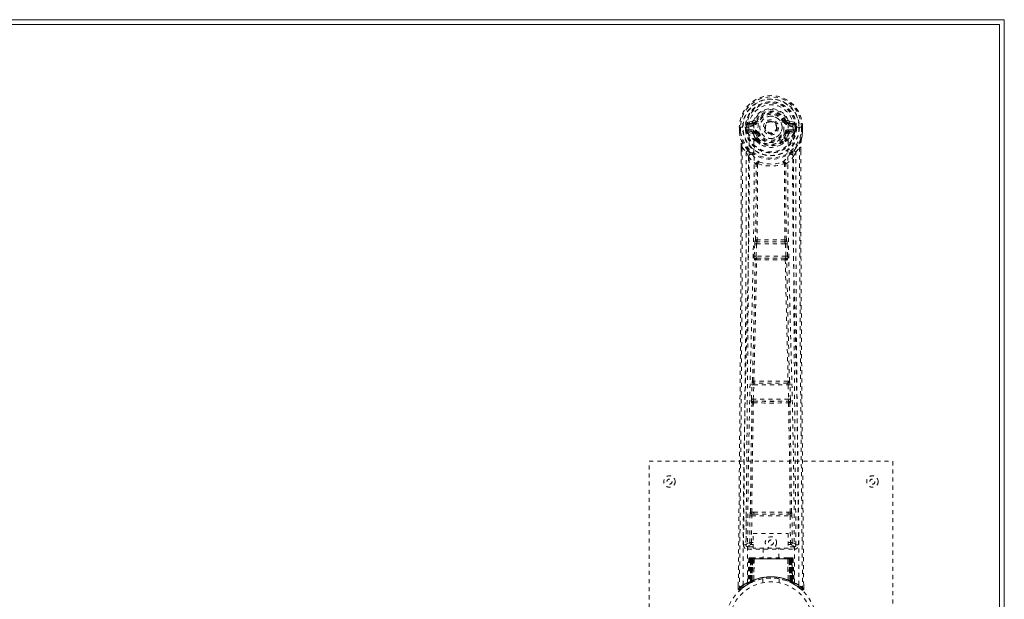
# Model space of a CAD drawing. Header units: inches. Extents: x 23.7 to 107.2, y 42 to 71.8.
# Tile 6 of 6: x 82.9 to 107.2, y 57.5 to 71.8. Entities that reach past the tile are written whole.
import ezdxf

# ---------------------------------------------------------------- set-up
doc = ezdxf.new("R2010")
doc.units = ezdxf.units.IN
doc.header["$MEASUREMENT"] = 0
doc.linetypes.add('SLD-Dashed', pattern=[0.075, 0.05, -0.025])
doc.linetypes.add('SLD-Solid', pattern=[0])

msp = doc.modelspace()

# ---------------------------------------------------------------- linework, layer by layer
at = {"color": 7, "linetype": 'SLD-Solid', "lineweight": 15}
for p, q in [((23.674, 71.772), (107.174, 71.772)), ((107.056, 71.653), (23.793, 71.653)), ((23.793, 71.653), (107.056, 71.653)), ((107.056, 42.14), (107.056, 71.653)), ((107.056, 71.653), (107.056, 42.14)), ((107.174, 71.772), (107.174, 42.022))]:
    msp.add_line(p, q, dxfattribs=at)
at = {"color": 7, "linetype": 'SLD-Dashed', "lineweight": 0}
for p, q in [((100.968, 69.271), (100.849, 69.248)), ((100.879, 69.212), (100.996, 69.232)), ((100.879, 69.212), (100.879, 69.182)), ((100.996, 69.212), (100.879, 69.212)), ((100.996, 69.182), (100.879, 69.182)), ((100.996, 69.232), (100.996, 69.212)), ((100.996, 69.182), (100.996, 69.212)), ((101.001, 69.298), (101.056, 69.275)), ((101.051, 69.267), (101.056, 69.275)), ((101.056, 69.275), (101.078, 69.266)), ((101.771, 69.266), (101.793, 69.275)), ((101.793, 69.275), (101.797, 69.267)), ((101.853, 69.232), (101.97, 69.212)), ((101.853, 69.232), (101.853, 69.212)), ((101.97, 69.212), (101.853, 69.212)), ((101.853, 69.182), (101.853, 69.212)), ((101.97, 69.182), (101.853, 69.182)), ((102, 69.248), (101.881, 69.271)), ((101.97, 69.182), (101.97, 69.212)), ((100.645, 69.128), (100.645, 69.011)), ((100.649, 69.128), (100.645, 69.128)), ((100.645, 69.011), (100.645, 69.007)), ((100.646, 69.128), (100.646, 69.011)), ((100.702, 69.127), (100.649, 69.128)), ((100.674, 69.127), (100.675, 69.011)), ((100.725, 69.127), (100.702, 69.127)), ((100.731, 69.127), (100.725, 69.127)), ((100.881, 69.127), (100.731, 69.127)), ((100.796, 69.054), (100.796, 69.126)), ((100.796, 69.054), (100.826, 69.055)), ((100.796, 69.054), (100.796, 69.054)), ((100.831, 69.126), (100.826, 69.126)), ((100.826, 69.126), (100.826, 69.055)), ((100.826, 69.055), (100.832, 69.036)), ((100.831, 69.049), (100.831, 69.126)), ((100.832, 69.036), (100.831, 69.049)), ((100.838, 69.011), (100.841, 69.007)), ((100.851, 68.996), (100.841, 69.007)), ((100.851, 68.996), (100.966, 68.975)), ((100.866, 69.06), (100.866, 69.03)), ((100.866, 69.06), (100.996, 69.06)), ((100.996, 69.005), (100.866, 69.03)), ((100.866, 69.03), (100.996, 69.03)), ((100.996, 69.06), (100.996, 69.03)), ((100.996, 69.005), (100.996, 69.03)), ((101.051, 68.964), (101.044, 68.975)), ((101.078, 68.975), (101.051, 68.964)), ((101.581, 69.121), (101.58, 69.105)), ((101.581, 69.129), (101.581, 69.121)), ((101.798, 68.964), (101.771, 68.975)), ((101.805, 68.975), (101.798, 68.964)), ((101.853, 69.06), (101.853, 69.03)), ((101.853, 69.06), (101.983, 69.06)), ((101.983, 69.03), (101.853, 69.005)), ((101.853, 69.005), (101.853, 69.03)), ((101.853, 69.03), (101.983, 69.03)), ((101.883, 68.975), (101.998, 68.996)), ((101.968, 69.127), (101.968, 69.127)), ((102.118, 69.127), (101.968, 69.127)), ((101.983, 69.03), (101.983, 69.06)), ((102.008, 69.007), (101.998, 68.996)), ((101.998, 68.996), (101.998, 68.996)), ((101.998, 68.996), (101.998, 68.996)), ((102.008, 69.007), (102.011, 69.011)), ((102.023, 69.055), (102.017, 69.036)), ((102.017, 69.036), (102.018, 69.049)), ((102.018, 69.126), (102.023, 69.126)), ((102.018, 69.049), (102.018, 69.126)), ((102.023, 69.055), (102.023, 69.126)), ((102.053, 69.127), (102.053, 69.054)), ((102.053, 69.127), (102.053, 69.127)), ((102.053, 69.054), (102.053, 69.054)), ((102.124, 69.127), (102.118, 69.127)), ((102.147, 69.127), (102.124, 69.127)), ((102.2, 69.128), (102.147, 69.127)), ((102.174, 69.011), (102.174, 69.127)), ((102.204, 69.128), (102.2, 69.128)), ((102.202, 69.011), (102.203, 69.128)), ((102.204, 69.128), (102.204, 69.011)), ((102.204, 69.007), (102.204, 69.011)), ((101.053, 68.815), (101.053, 68.837)), ((101.072, 68.77), (101.06, 68.787)), ((101.076, 68.842), (101.077, 68.82)), ((101.772, 68.82), (101.773, 68.842)), ((101.789, 68.787), (101.777, 68.77)), ((101.796, 68.815), (101.796, 68.837)), ((100.688, 68.628), (100.688, 68.527)), ((100.689, 68.628), (100.689, 68.526)), ((100.717, 68.627), (100.814, 68.512)), ((100.873, 68.399), (100.814, 68.512)), ((102.035, 68.512), (101.976, 68.399)), ((102.035, 68.512), (102.131, 68.627)), ((102.16, 68.539), (102.16, 68.628)), ((102.161, 68.628), (102.161, 68.539)), ((101.014, 65.947), (101.026, 66.256)), ((101.026, 66.256), (101.028, 66.289)), ((101.045, 66.346), (101.044, 66.346)), ((101.058, 65.945), (101.07, 66.254)), ((101.07, 66.254), (101.779, 66.254)), ((101.089, 66.299), (101.09, 66.299)), ((101.76, 66.299), (101.089, 66.299)), ((101.759, 66.299), (101.76, 66.299)), ((101.779, 66.254), (101.791, 65.945)), ((101.804, 66.346), (101.804, 66.346)), ((101.823, 66.256), (101.82, 66.289)), ((101.835, 65.947), (101.823, 66.256)), ((101.037, 65.853), (101.024, 65.857)), ((101.791, 65.945), (101.058, 65.945)), ((101.081, 65.896), (101.068, 65.9)), ((101.068, 65.9), (101.78, 65.9)), ((101.78, 65.9), (101.768, 65.896)), ((101.812, 65.853), (101.825, 65.857)), ((100.969, 62.867), (100.969, 62.867)), ((101.88, 62.867), (101.88, 62.867)), ((100.944, 62.425), (100.955, 62.777)), ((100.989, 62.423), (101, 62.776)), ((101, 62.776), (101.849, 62.776)), ((101.013, 62.821), (101.014, 62.821)), ((101.836, 62.821), (101.013, 62.821)), ((101.835, 62.821), (101.836, 62.821)), ((101.849, 62.776), (101.86, 62.423)), ((101.904, 62.425), (101.894, 62.777)), ((101.86, 62.423), (100.989, 62.423)), ((101.002, 62.376), (100.996, 62.378)), ((100.996, 62.378), (101.852, 62.378)), ((101.852, 62.378), (101.847, 62.376)), ((100.952, 62.335), (100.958, 62.332)), ((101.891, 62.332), (101.897, 62.335)), ((98.424, 52.897), (98.424, 60.897)), ((98.424, 60.897), (104.424, 60.897)), ((104.424, 60.897), (104.424, 52.897)), ((100.816, 59.654), (100.808, 58.84)), ((100.9, 58.893), (100.907, 59.554)), ((100.945, 58.893), (100.952, 59.553)), ((100.999, 59.644), (100.95, 59.643)), ((100.952, 59.553), (101.897, 59.553)), ((100.961, 59.597), (101.008, 59.597)), ((101.008, 59.597), (101.84, 59.597)), ((101.84, 59.597), (101.888, 59.597)), ((101.899, 59.643), (101.85, 59.644)), ((101.897, 59.553), (101.904, 58.893)), ((101.949, 58.893), (101.942, 59.554)), ((102.041, 58.84), (102.033, 59.654)), ((100.987, 59.12), (101.848, 59.12)), ((100.987, 58.754), (100.987, 59.12)), ((101.848, 59.12), (101.848, 58.754)), ((100.808, 58.84), (100.808, 58.838)), ((100.808, 58.838), (100.808, 58.829)), ((100.808, 58.836), (100.811, 58.819)), ((100.853, 58.791), (100.853, 58.731)), ((100.987, 58.791), (100.853, 58.791)), ((100.853, 58.731), (101.996, 58.731)), ((100.945, 58.848), (100.945, 58.893)), ((100.987, 58.893), (100.945, 58.893)), ((100.987, 58.848), (100.945, 58.848)), ((101.848, 58.754), (100.987, 58.754)), ((101.229, 58.754), (101.229, 58.522)), ((101.619, 58.522), (101.619, 58.754)), ((101.848, 58.893), (101.904, 58.893)), ((101.848, 58.848), (101.904, 58.848)), ((101.996, 58.791), (101.848, 58.791)), ((101.949, 58.893), (101.904, 58.893)), ((101.904, 58.848), (101.904, 58.893)), ((101.996, 58.731), (101.996, 58.791)), ((102.038, 58.819), (102.041, 58.836)), ((102.04, 58.829), (102.041, 58.838)), ((102.041, 58.838), (102.041, 58.84)), ((100.878, 58.493), (100.857, 57.887)), ((100.891, 58.493), (100.871, 57.895)), ((100.891, 58.493), (100.878, 58.493)), ((100.91, 58.493), (100.889, 57.906)), ((100.912, 58.496), (100.89, 57.902)), ((100.909, 58.522), (100.905, 58.521)), ((100.91, 58.522), (100.91, 58.522)), ((100.976, 58.493), (100.91, 58.493)), ((100.918, 58.522), (100.917, 58.519)), ((100.917, 58.493), (100.917, 57.935)), ((100.922, 58.522), (100.918, 58.522)), ((100.931, 58.522), (100.921, 58.522)), ((100.922, 58.493), (101.927, 58.493)), ((100.922, 57.938), (100.922, 58.493)), ((100.93, 57.942), (100.931, 58.493)), ((100.935, 58.522), (100.931, 58.522)), ((100.935, 58.493), (100.935, 57.944)), ((101.914, 58.493), (100.935, 58.493)), ((101.006, 58.522), (100.94, 58.522)), ((100.949, 58.493), (100.949, 57.951)), ((100.952, 58.493), (100.949, 58.493)), ((100.952, 58.493), (101.896, 58.493)), ((100.952, 57.952), (100.952, 58.493)), ((100.957, 57.941), (100.976, 58.493)), ((100.978, 58.493), (100.959, 57.942)), ((100.976, 58.493), (100.978, 58.493)), ((101.002, 57.97), (101.006, 58.494)), ((101.008, 58.493), (101.004, 57.971)), ((101.008, 58.493), (101.006, 58.494)), ((101.84, 58.522), (101.008, 58.522)), ((101.841, 58.493), (101.008, 58.493)), ((101.842, 58.494), (101.841, 58.493)), ((101.845, 57.971), (101.841, 58.493)), ((101.842, 58.494), (101.847, 57.97)), ((101.909, 58.522), (101.843, 58.522)), ((101.871, 58.493), (101.872, 58.493)), ((101.89, 57.942), (101.871, 58.493)), ((101.939, 58.493), (101.872, 58.493)), ((101.872, 58.493), (101.892, 57.941)), ((101.9, 58.493), (101.896, 58.493)), ((101.896, 58.493), (101.896, 57.952)), ((101.9, 57.951), (101.9, 58.493)), ((101.918, 58.522), (101.914, 58.522)), ((101.914, 57.944), (101.914, 58.493)), ((101.927, 58.522), (101.918, 58.522)), ((101.918, 58.493), (101.919, 57.942)), ((101.931, 58.522), (101.926, 58.522)), ((101.927, 58.493), (101.927, 57.938)), ((101.932, 57.935), (101.932, 58.493)), ((101.959, 57.902), (101.937, 58.496)), ((101.939, 58.522), (101.939, 58.522)), ((101.939, 58.493), (101.96, 57.906)), ((101.944, 58.521), (101.94, 58.522)), ((101.957, 58.493), (101.978, 57.895)), ((101.971, 58.493), (101.957, 58.493)), ((101.971, 58.493), (101.992, 57.887)), ((101.224, 58.004), (101.224, 57.907)), ((101.624, 57.907), (101.624, 58.004)), ((100.618, 57.84), (100.618, 57.755)), ((100.618, 57.755), (100.648, 57.755)), ((100.668, 57.732), (100.769, 57.813)), ((100.778, 57.82), (100.839, 57.858)), ((100.842, 57.862), (100.856, 57.87)), ((100.857, 57.887), (100.871, 57.895)), ((100.874, 57.881), (100.94, 57.915)), ((100.889, 57.906), (100.957, 57.941)), ((100.897, 57.912), (100.902, 57.911)), ((100.917, 57.935), (100.922, 57.938)), ((100.929, 57.91), (100.917, 57.935)), ((100.929, 57.91), (100.921, 57.905)), ((100.934, 57.912), (100.922, 57.938)), ((100.934, 57.912), (100.929, 57.91)), ((100.942, 57.916), (100.93, 57.942)), ((100.961, 57.924), (100.934, 57.912)), ((100.947, 57.918), (100.935, 57.944)), ((100.94, 57.915), (100.942, 57.916)), ((100.942, 57.916), (100.947, 57.918)), ((100.961, 57.924), (100.949, 57.951)), ((100.964, 57.926), (100.952, 57.952)), ((100.959, 57.942), (100.957, 57.941)), ((101.002, 57.97), (101.004, 57.971)), ((101.004, 57.943), (101.007, 57.944)), ((101.841, 57.944), (101.844, 57.943)), ((101.845, 57.971), (101.847, 57.97)), ((101.896, 57.952), (101.885, 57.926)), ((101.888, 57.924), (101.885, 57.926)), ((101.9, 57.951), (101.888, 57.924)), ((101.892, 57.941), (101.89, 57.942)), ((101.892, 57.941), (101.96, 57.906)), ((101.914, 57.944), (101.902, 57.918)), ((101.902, 57.918), (101.906, 57.916)), ((101.919, 57.942), (101.906, 57.916)), ((101.907, 57.916), (101.908, 57.915)), ((101.908, 57.915), (101.975, 57.881)), ((101.927, 57.938), (101.914, 57.912)), ((101.92, 57.91), (101.914, 57.912)), ((101.932, 57.935), (101.92, 57.91)), ((101.927, 57.938), (101.932, 57.935)), ((101.978, 57.895), (101.992, 57.887)), ((101.993, 57.87), (102.006, 57.862)), ((102.201, 57.755), (102.181, 57.732)), ((102.231, 57.755), (102.23, 57.839))]:
    msp.add_line(p, q, dxfattribs=at)
at = {"color": 7, "linetype": 'SLD-Dashed', "lineweight": 0, "flags": 128}
for points in [[(100.999, 69.157), (101.004, 69.235), (101.027, 69.311), (101.066, 69.38), (101.12, 69.441), (101.186, 69.491), (101.26, 69.527), (101.341, 69.55), (101.424, 69.557), (101.508, 69.55), (101.589, 69.527), (101.663, 69.491), (101.729, 69.441), (101.783, 69.38), (101.822, 69.311), (101.845, 69.235), (101.85, 69.157)], [(100.879, 69.182), (100.856, 69.186), (100.836, 69.199)], [(100.845, 57.904), (100.852, 59.49), (100.872, 61.075), (100.905, 62.658), (100.946, 64.237), (100.977, 65.474), (101.001, 66.707), (101.011, 67.935), (100.999, 69.157)], [(101.105, 69.255), (101.1, 69.257), (101.095, 69.259), (101.09, 69.261), (101.086, 69.263), (101.083, 69.264), (101.08, 69.265), (101.078, 69.266), (101.078, 69.266)], [(101.743, 69.255), (101.749, 69.257), (101.754, 69.259), (101.759, 69.261), (101.763, 69.263), (101.766, 69.264), (101.769, 69.265), (101.77, 69.266), (101.771, 69.266)], [(102.004, 57.904), (101.997, 59.49), (101.977, 61.075), (101.944, 62.658), (101.903, 64.237), (101.872, 65.474), (101.847, 66.707), (101.838, 67.935), (101.85, 69.157)], [(102.013, 69.199), (101.993, 69.186), (101.97, 69.182)], [(100.645, 69.128), (100.645, 69.128), (100.646, 69.128), (100.648, 69.127), (100.652, 69.127), (100.656, 69.127), (100.662, 69.127), (100.668, 69.127), (100.674, 69.127)], [(100.645, 69.011), (100.658, 68.916), (100.674, 68.841)], [(100.645, 69.007), (100.646, 69.007), (100.648, 69.007), (100.651, 69.007), (100.655, 69.008), (100.659, 69.009), (100.664, 69.009), (100.669, 69.01), (100.675, 69.011)], [(100.675, 69.011), (100.668, 69.011), (100.662, 69.011), (100.657, 69.011), (100.652, 69.011), (100.648, 69.011), (100.646, 69.011), (100.645, 69.011), (100.645, 69.011)], [(100.645, 69.007), (100.657, 68.918), (100.676, 68.83)], [(100.736, 57.849), (100.742, 59.439), (100.76, 61.028), (100.791, 62.615), (100.829, 64.198), (100.858, 65.438), (100.882, 66.673), (100.892, 67.904), (100.881, 69.127)], [(100.826, 69.055), (100.826, 69.055), (100.826, 69.055)], [(100.831, 69.049), (100.848, 69.057), (100.866, 69.06)], [(100.994, 68.953), (100.98, 68.97), (100.966, 68.975)], [(101.053, 68.837), (101.022, 68.888), (100.994, 68.953)], [(101.051, 68.964), (101.077, 68.903), (101.105, 68.856)], [(101.105, 68.987), (101.1, 68.984), (101.095, 68.982), (101.09, 68.98), (101.086, 68.979), (101.083, 68.977), (101.08, 68.976), (101.078, 68.975), (101.078, 68.975)], [(101.743, 68.987), (101.749, 68.984), (101.754, 68.982), (101.759, 68.98), (101.763, 68.979), (101.766, 68.977), (101.769, 68.976), (101.77, 68.975), (101.771, 68.975)], [(101.796, 68.837), (101.827, 68.888), (101.855, 68.953)], [(101.855, 68.953), (101.869, 68.97), (101.883, 68.975)], [(102.112, 57.849), (102.107, 59.439), (102.088, 61.028), (102.058, 62.615), (102.02, 64.198), (101.99, 65.438), (101.967, 66.673), (101.957, 67.904), (101.968, 69.127)], [(101.983, 69.06), (102.001, 69.057), (102.018, 69.049)], [(102.023, 69.126), (102.027, 69.126), (102.033, 69.126), (102.043, 69.126), (102.053, 69.127)], [(102.053, 69.054), (102.042, 69.054), (102.033, 69.055), (102.026, 69.055), (102.023, 69.055)], [(102.023, 69.055), (102.023, 69.055), (102.023, 69.055)], [(102.173, 68.83), (102.19, 68.908), (102.204, 69.007)], [(102.174, 69.127), (102.181, 69.127), (102.187, 69.127), (102.192, 69.127), (102.197, 69.127), (102.201, 69.127), (102.203, 69.127), (102.204, 69.128), (102.204, 69.128)], [(102.204, 69.011), (102.204, 69.011), (102.203, 69.011), (102.2, 69.011), (102.197, 69.011), (102.192, 69.011), (102.186, 69.011), (102.18, 69.011), (102.174, 69.011)], [(102.204, 69.007), (102.203, 69.007), (102.201, 69.007), (102.198, 69.007), (102.194, 69.008), (102.19, 69.009), (102.185, 69.009), (102.179, 69.01), (102.174, 69.011)], [(102.204, 69.011), (102.191, 68.916), (102.175, 68.841)], [(100.674, 68.841), (100.674, 68.835), (100.676, 68.83)], [(100.856, 68.552), (100.755, 68.675), (100.676, 68.83)], [(101.072, 68.77), (101.147, 68.71), (101.197, 68.684)], [(101.652, 68.684), (101.702, 68.71), (101.777, 68.77)], [(101.993, 68.552), (102.094, 68.675), (102.173, 68.83)], [(102.173, 68.83), (102.175, 68.835), (102.175, 68.841)], [(100.688, 68.527), (100.685, 65.91), (100.668, 63.194), (100.643, 60.472), (100.618, 57.755)], [(100.717, 68.627), (100.719, 67.813), (100.718, 66.964), (100.716, 66.081), (100.712, 65.278), (100.709, 64.761), (100.706, 64.219), (100.701, 63.652), (100.697, 63.089), (100.693, 62.601), (100.687, 61.954), (100.681, 61.266), (100.674, 60.537), (100.667, 59.86), (100.648, 57.755)], [(100.688, 68.628), (100.687, 68.628), (100.688, 68.628), (100.691, 68.628), (100.695, 68.627), (100.7, 68.627), (100.705, 68.627), (100.711, 68.627), (100.717, 68.627)], [(100.814, 68.512), (100.814, 67.771), (100.812, 66.999), (100.81, 66.196), (100.806, 65.43), (100.801, 64.655), (100.795, 63.879), (100.788, 63.123), (100.782, 62.398), (100.776, 61.722), (100.768, 60.966), (100.761, 60.256), (100.755, 59.559), (100.748, 58.837)], [(100.951, 68.464), (100.96, 68.455), (100.966, 68.449)], [(101.883, 68.449), (101.888, 68.455), (101.898, 68.464)], [(102.101, 58.837), (102.098, 59.213), (102.093, 59.642), (102.089, 60.111), (102.085, 60.536), (102.083, 60.759), (102.08, 60.981), (102.078, 61.204), (102.076, 61.456), (102.073, 61.711), (102.071, 61.959), (102.066, 62.462), (102.062, 62.93), (102.058, 63.362), (102.055, 63.785), (102.051, 64.275), (102.045, 65.115), (102.04, 65.964), (102.037, 66.841), (102.035, 67.695), (102.035, 68.512)], [(102.131, 68.627), (102.13, 67.889), (102.131, 67.108), (102.133, 66.285), (102.136, 65.42), (102.141, 64.623), (102.146, 63.794), (102.148, 63.603), (102.149, 63.411), (102.151, 63.217), (102.152, 63.083), (102.153, 62.954), (102.154, 62.818), (102.155, 62.677), (102.159, 62.223), (102.164, 61.719), (102.169, 61.163), (102.172, 60.812), (102.176, 60.44), (102.18, 60.037), (102.184, 59.661), (102.188, 59.171), (102.192, 58.735), (102.196, 58.354), (102.199, 58.027), (102.201, 57.755)], [(102.131, 68.627), (102.137, 68.627), (102.143, 68.627), (102.149, 68.627), (102.154, 68.627), (102.158, 68.628), (102.161, 68.628), (102.161, 68.628), (102.161, 68.628)], [(102.161, 68.539), (102.164, 65.911), (102.181, 63.193), (102.206, 60.474), (102.231, 57.755)], [(100.873, 68.399), (100.864, 65.213), (100.838, 62.025), (100.808, 58.836)], [(100.873, 68.399), (100.957, 68.301), (101.055, 68.215)], [(101.045, 66.346), (101.056, 67.278), (101.057, 68.207)], [(101.103, 68.224), (101.098, 68.233), (101.091, 68.24), (101.083, 68.244), (101.075, 68.244), (101.067, 68.241), (101.061, 68.234), (101.057, 68.226), (101.055, 68.215)], [(101.093, 68.213), (101.092, 67.284), (101.081, 66.351)], [(101.103, 68.224), (101.096, 68.22), (101.093, 68.217), (101.093, 68.215), (101.093, 68.213)], [(101.794, 68.215), (101.792, 68.226), (101.788, 68.234), (101.782, 68.241), (101.774, 68.244), (101.766, 68.244), (101.758, 68.24), (101.751, 68.233), (101.746, 68.224)], [(101.756, 68.213), (101.756, 68.215), (101.755, 68.217), (101.753, 68.22), (101.746, 68.224)], [(101.768, 66.351), (101.757, 67.284), (101.756, 68.213)], [(101.804, 66.346), (101.793, 67.278), (101.792, 68.207)], [(101.794, 68.215), (101.892, 68.301), (101.976, 68.399)], [(102.041, 58.836), (102.01, 62.025), (101.985, 65.213), (101.976, 68.399)], [(101.026, 66.256), (101.031, 66.256), (101.041, 66.255), (101.055, 66.255), (101.07, 66.254)], [(101.07, 66.254), (101.071, 66.263), (101.073, 66.271), (101.077, 66.285), (101.083, 66.295), (101.086, 66.298), (101.088, 66.299), (101.089, 66.299)], [(101.779, 66.254), (101.786, 66.254), (101.794, 66.255), (101.801, 66.255), (101.808, 66.255), (101.813, 66.255), (101.818, 66.256), (101.821, 66.256), (101.823, 66.256)], [(100.969, 62.867), (101.004, 64.363), (101.037, 65.853)], [(101.003, 62.87), (101.039, 64.366), (101.072, 65.858)], [(101.014, 65.947), (101.016, 65.947), (101.019, 65.947), (101.024, 65.947), (101.029, 65.946), (101.036, 65.946), (101.043, 65.946), (101.05, 65.946), (101.058, 65.945)], [(101.068, 65.9), (101.063, 65.904), (101.06, 65.914), (101.058, 65.928), (101.058, 65.937), (101.058, 65.945)], [(101.776, 65.858), (101.81, 64.366), (101.846, 62.87)], [(101.791, 65.945), (101.791, 65.937), (101.791, 65.928), (101.789, 65.914), (101.785, 65.904), (101.78, 65.9)], [(101.791, 65.945), (101.798, 65.946), (101.806, 65.946), (101.813, 65.946), (101.82, 65.946), (101.825, 65.947), (101.83, 65.947), (101.833, 65.947), (101.835, 65.947)], [(101.88, 62.867), (101.845, 64.363), (101.812, 65.853)], [(100.974, 62.848), (100.972, 62.85), (100.969, 62.867)], [(100.955, 62.777), (100.957, 62.811), (100.957, 62.813)], [(100.955, 62.777), (100.957, 62.777), (100.96, 62.777), (100.964, 62.777), (100.97, 62.777), (100.977, 62.777), (100.984, 62.776), (100.992, 62.776), (101, 62.776)], [(101.849, 62.776), (101.857, 62.776), (101.865, 62.776), (101.872, 62.777), (101.879, 62.777), (101.884, 62.777), (101.889, 62.777), (101.892, 62.777), (101.894, 62.777)], [(101.894, 62.777), (101.892, 62.811), (101.892, 62.813)], [(100.944, 62.425), (100.946, 62.425), (100.949, 62.424), (100.954, 62.424), (100.959, 62.424), (100.966, 62.424), (100.973, 62.424), (100.981, 62.424), (100.989, 62.423)], [(101.86, 62.423), (101.868, 62.424), (101.876, 62.424), (101.883, 62.424), (101.89, 62.424), (101.895, 62.424), (101.9, 62.424), (101.903, 62.425), (101.904, 62.425)], [(100.917, 59.642), (100.933, 60.988), (100.958, 62.332)], [(100.95, 59.643), (100.966, 60.99), (100.991, 62.335)], [(101.857, 62.335), (101.882, 60.99), (101.899, 59.643)], [(101.932, 59.642), (101.916, 60.988), (101.891, 62.332)], [(100.907, 59.554), (100.912, 59.554), (100.922, 59.553), (100.936, 59.553), (100.952, 59.553)], [(100.961, 59.597), (100.944, 59.601), (100.933, 59.608)], [(100.999, 59.644), (101.21, 59.644), (101.424, 59.644), (101.639, 59.644), (101.85, 59.644)], [(101.008, 59.597), (101.213, 59.597), (101.419, 59.597), (101.63, 59.597), (101.84, 59.597)], [(101.897, 59.553), (101.912, 59.553), (101.927, 59.553), (101.937, 59.554), (101.942, 59.554)], [(100.9, 58.893), (100.831, 58.865), (100.81, 58.839)], [(100.853, 58.791), (100.876, 58.819), (100.945, 58.848)], [(100.9, 58.893), (100.905, 58.893), (100.915, 58.893), (100.929, 58.893), (100.945, 58.893)], [(101.904, 58.848), (101.973, 58.819), (101.996, 58.791)], [(102.041, 58.836), (102.018, 58.865), (101.949, 58.893)], [(100.878, 58.493), (100.881, 58.493), (100.889, 58.493), (100.902, 58.493), (100.917, 58.493)], [(100.931, 58.493), (100.916, 58.493), (100.903, 58.493), (100.895, 58.493), (100.891, 58.493)], [(100.91, 58.493), (100.91, 58.493), (100.912, 58.493), (100.915, 58.493), (100.92, 58.493), (100.926, 58.493), (100.933, 58.493), (100.941, 58.493), (100.949, 58.493)], [(100.931, 58.52), (100.927, 58.521), (100.925, 58.521), (100.923, 58.522), (100.923, 58.522)], [(100.988, 58.512), (100.981, 58.502), (100.978, 58.493)], [(101.006, 58.494), (100.992, 58.508), (100.988, 58.512)], [(101.842, 58.494), (101.857, 58.508), (101.861, 58.512)], [(101.871, 58.493), (101.868, 58.502), (101.861, 58.512)], [(101.9, 58.493), (101.908, 58.493), (101.916, 58.493), (101.923, 58.493), (101.929, 58.493), (101.933, 58.493), (101.937, 58.493), (101.939, 58.493), (101.939, 58.493)], [(101.91, 58.521), (101.909, 58.522), (101.908, 58.522)], [(101.925, 58.522), (101.925, 58.522), (101.924, 58.521), (101.922, 58.521), (101.918, 58.52)], [(101.957, 58.493), (101.954, 58.493), (101.945, 58.493), (101.933, 58.493), (101.918, 58.493)], [(101.932, 58.493), (101.947, 58.493), (101.96, 58.493), (101.968, 58.493), (101.971, 58.493)], [(101.939, 58.492), (101.938, 58.499), (101.937, 58.501)], [(100.621, 57.755), (100.622, 57.747), (100.626, 57.74), (100.631, 57.733), (100.637, 57.728), (100.645, 57.726), (100.652, 57.725), (100.659, 57.727), (100.666, 57.731)], [(101.958, 57.89), (101.952, 57.893), (101.92, 57.91)], [(101.961, 57.898), (101.96, 57.904), (101.96, 57.906)], [(101.998, 57.87), (101.992, 57.881), (101.987, 57.894)], [(101.992, 57.881), (101.991, 57.887), (101.991, 57.888)], [(102.183, 57.735), (102.19, 57.731), (102.198, 57.729), (102.206, 57.728), (102.214, 57.73), (102.221, 57.733), (102.226, 57.738), (102.23, 57.745), (102.231, 57.753)], [(102.231, 57.755), (102.231, 57.755), (102.229, 57.755), (102.222, 57.755), (102.213, 57.755), (102.207, 57.755), (102.201, 57.755)]]:
    msp.add_lwpolyline(points, dxfattribs=at)
at = {"color": 7, "linetype": 'SLD-Dashed', "lineweight": 0}
for centre, radius in [((101.424, 69.121), 0.7), ((101.424, 69.121), 0.69), ((101.424, 69.121), 0.623), ((101.424, 69.121), 0.32), ((101.424, 69.121), 0.275), ((101.424, 69.121), 0.188), ((101.424, 69.121), 0.157), ((101.424, 69.121), 0.142), ((101.424, 69.121), 0.139), ((101.424, 69.121), 0.138), ((98.924, 60.397), 0.141), ((98.924, 60.397), 0.0625), ((103.924, 60.397), 0.141), ((103.924, 60.397), 0.0625), ((101.424, 58.897), 0.14), ((101.424, 58.897), 0.0625), ((101.424, 56.897), 1.125), ((101.424, 56.897), 1.03)]:
    msp.add_circle(centre, radius, dxfattribs=at)
for centre, radius, start, end in [((101.424, 69.121), 0.78, 0, 179.4852), ((101.424, 69.121), 0.78, 0.5288, 179.4712), ((101.424, 69.121), 0.75, 0.4563, 179.5437), ((101.424, 69.121), 0.629, 0.5445, 179.4555), ((101.424, 69.121), 0.599, 0.5443, 179.4557), ((101.424, 69.133), 0.543, 359.3662, 180.6338), ((101.424, 69.121), 0.459, 22.774, 157.226), ((101.424, 69.121), 0.4, 22.774, 157.226), ((101.424, 69.121), 0.376, 22.774, 157.226), ((101.424, 69.121), 0.346, 22.7739, 157.2261), ((101.424, 69.121), 0.275, 89.9999, 270.0001), ((101.424, 69.121), 0.275, 269.9999, 90.0001), ((101.424, 69.121), 0.593, 172.3909, 179.4476), ((101.04, 69.172), 0.206, 158.3438, 172.3405), ((100.878, 69.241), 0.0299, 167.8899, 271.9542), ((100.998, 68.916), 0.242, 89.7361, 118.8245), ((100.996, 69.262), 0.0301, 162.3502, 268.5767), ((100.959, 69.316), 0.0455, 281.3419, 337.4811), ((100.99, 69.303), 0.0715, 274.7804, 329.7613), ((100.996, 69.301), 0.089, 270, 337.226), ((100.996, 69.301), 0.119, 270.0006, 337.2261), ((101.853, 69.301), 0.119, 202.7763, 269.9981), ((101.853, 69.301), 0.089, 202.774, 270), ((101.278, 70.58), 1.403, 291.5627, 293.9859), ((101.859, 69.303), 0.0714, 210.3106, 265.2503), ((101.89, 69.316), 0.0455, 202.5327, 258.6443), ((101.849, 68.908), 0.249, 61.7061, 89.8622), ((101.852, 69.262), 0.0301, 271.4549, 17.6182), ((101.971, 69.241), 0.0299, 268.0458, 12.1101), ((101.809, 69.172), 0.206, 7.6591, 21.6573), ((101.424, 69.121), 0.593, 0.5524, 7.6091), ((100.675, 69.011), 0.03, 180.2178, 185.2738), ((101.424, 69.121), 0.787, 188.3239, 351.6761), ((101.424, 69.121), 0.758, 188.3239, 351.6761), ((100.819, 69.999), 0.872, 268.4823, 270.4289), ((101.424, 69.121), 0.632, 186.064, 353.936), ((101.424, 69.121), 0.602, 186.2697, 353.7303), ((100.915, 69.044), 0.0843, 185.3996, 202.6161), ((100.866, 68.999), 0.0306, 89.0451, 156.1656), ((101.293, 69.215), 0.497, 204.8145, 243.6301), ((101.231, 69.216), 0.439, 210.0692, 246.0862), ((100.996, 68.975), 0.0299, 91.0453, 179.005), ((101.024, 68.947), 0.031, 31.5905, 170.0534), ((100.996, 68.941), 0.119, 22.7733, 90), ((100.996, 68.941), 0.089, 22.774, 90), ((100.994, 68.948), 0.0567, 28.2343, 87.974), ((101.424, 69.121), 0.376, 202.774, 337.226), ((101.424, 69.121), 0.346, 202.7739, 337.2261), ((101.424, 69.121), 0.156, 245.1542, 290.0596), ((101.853, 68.941), 0.119, 90.0014, 157.2242), ((101.359, 69.117), 0.465, 325.8354, 340.797), ((101.853, 68.941), 0.089, 90, 157.226), ((101.561, 69.211), 0.491, 296.1271, 335.5129), ((101.617, 69.217), 0.44, 293.9352, 329.9018), ((101.825, 68.947), 0.031, 10.1654, 148.1969), ((101.855, 68.948), 0.0565, 91.9577, 151.5636), ((101.853, 68.975), 0.0299, 0.9969, 88.9527), ((101.983, 68.999), 0.0306, 23.8344, 90.9549), ((101.904, 69.051), 0.115, 339.6786, 352.3057), ((99.487, 68.657), 1.201, 358.6546, 8.8154), ((97.094, 67.987), 3.679, 10.0119, 13.2364), ((101.083, 68.834), 0.0305, 43.9333, 174.3687), ((101.075, 68.792), 0.0505, 88.2755, 115.7434), ((101.075, 68.77), 0.0506, 88.2464, 115.6864), ((101.097, 68.811), 0.0444, 175.0205, 212.6915), ((101.112, 68.765), 0.0404, 127.2324, 172.6904), ((101.105, 68.818), 0.0371, 89.2781, 139.8308), ((101.424, 69.132), 0.453, 219.7481, 320.2511), ((101.109, 68.821), 0.0327, 181.6578, 227.8118), ((101.424, 69.158), 0.494, 226.9721, 313.0279), ((101.424, 69.114), 0.411, 219.0114, 320.9886), ((101.424, 69.102), 0.476, 241.472, 298.5271), ((101.766, 68.834), 0.0305, 5.6318, 136.0662), ((101.744, 68.818), 0.0371, 40.1675, 90.7275), ((101.74, 68.821), 0.0326, 312.1606, 358.3603), ((101.737, 68.765), 0.0404, 7.2949, 52.7897), ((101.774, 68.769), 0.0506, 64.3242, 91.743), ((101.774, 68.792), 0.0504, 64.2153, 91.7604), ((101.752, 68.811), 0.0444, 327.401, 4.9869), ((105.754, 67.988), 3.678, 166.7632, 169.9885), ((103.362, 68.657), 1.202, 171.1859, 181.3441), ((101.276, 68.064), 0.643, 130.7382, 135.9149), ((102.4, 70.127), 2.205, 225.5695, 228.9406), ((100.934, 68.397), 0.0608, 58.0312, 177.6174), ((101.693, 68.958), 0.887, 215.0285, 230.8707), ((101.156, 68.958), 0.888, 309.1315, 324.97), ((101.915, 68.397), 0.0608, 2.3834, 121.9703), ((100.449, 70.127), 2.206, 311.0598, 314.4298), ((101.573, 68.064), 0.644, 44.0867, 49.26), ((101.115, 68.211), 0.0608, 73.4556, 176.3339), ((101.043, 68.207), 0.0143, 356.6656, 32.4269), ((101.089, 68.134), 0.0794, 87.4865, 113.9518), ((101.179, 68.206), 0.0786, 126.2624, 166.6727), ((101.424, 69.134), 0.965, 250.5266, 289.4745), ((101.424, 69.062), 0.844, 249.7728, 290.2273), ((101.734, 68.211), 0.0608, 3.6661, 106.5444), ((101.67, 68.206), 0.0786, 13.3273, 53.7376), ((101.76, 68.134), 0.0795, 66.0549, 92.5068), ((101.806, 68.207), 0.0143, 147.5731, 183.3344), ((101.122, 66.293), 0.0933, 145.8684, 182.4652), ((101.089, 66.344), 0.0451, 177.8592, 268.9572), ((101.075, 66.262), 0.0889, 86.1808, 109.621), ((101.09, 66.344), 0.0451, 177.8516, 268.9508), ((101.167, 66.339), 0.0873, 171.8081, 206.8082), ((101.424, 33.628), 32.724, 89.399, 90.6009), ((101.424, 32.918), 33.383, 89.4253, 90.5747), ((101.681, 66.339), 0.0873, 333.1893, 8.1893), ((101.758, 66.344), 0.0451, 271.0472, 2.1474), ((101.759, 66.344), 0.0451, 271.0428, 2.1408), ((101.72, 66.256), 0.0588, 357.8396, 46.6323), ((101.774, 66.263), 0.088, 70.2476, 93.9506), ((101.727, 66.293), 0.0933, 357.5408, 34.1265), ((101.177, 65.92), 0.165, 170.5889, 202.3714), ((101.069, 65.855), 0.0451, 90.8656, 177.5117), ((101.082, 65.851), 0.0451, 90.8943, 177.3999), ((101.066, 65.766), 0.0919, 86.0216, 108.5463), ((101.133, 65.864), 0.0607, 148.3005, 186.2225), ((101.425, 102.876), 37.02, 269.4551, 270.5446), ((101.424, 98.776), 32.881, 269.4018, 270.5982), ((101.767, 65.851), 0.0451, 2.6011, 89.1047), ((101.716, 65.864), 0.0612, 353.9391, 31.5379), ((101.783, 65.766), 0.092, 71.4678, 93.9861), ((101.78, 65.855), 0.0451, 2.4883, 89.1344), ((101.672, 65.92), 0.165, 337.6311, 9.4086), ((101.075, 62.817), 0.118, 154.65, 182.0084), ((100.996, 62.745), 0.125, 86.4437, 102.2366), ((101.014, 62.866), 0.0451, 178.3741, 269.3681), ((101.014, 62.864), 0.0433, 202.7746, 270.2239), ((101.072, 62.859), 0.0697, 170.9135, 213.0678), ((101.424, 29.303), 33.57, 89.2813, 90.7188), ((101.777, 62.859), 0.0697, 326.9322, 9.0865), ((101.835, 62.866), 0.0451, 270.6354, 1.6283), ((101.835, 62.866), 0.0451, 270.6319, 1.6259), ((101.853, 62.747), 0.123, 77.6587, 93.661), ((101.774, 62.817), 0.118, 357.9947, 25.3579), ((101.062, 62.782), 0.0626, 141.5425, 185.5154), ((101.424, 29.474), 33.35, 89.2944, 90.7056), ((101.787, 62.782), 0.0626, 354.4863, 38.4557), ((101.164, 62.397), 0.222, 172.8805, 196.3582), ((100.997, 62.333), 0.0451, 90.5581, 178.0574), ((101.003, 62.331), 0.0451, 90.5785, 178.0288), ((101.048, 62.41), 0.0601, 166.9077, 211.3953), ((101.048, 62.342), 0.0567, 143.379, 187.5231), ((101.424, 95.405), 33.032, 269.2676, 270.7324), ((101.846, 62.331), 0.0451, 1.9712, 89.4215), ((101.801, 62.342), 0.057, 352.6155, 36.4823), ((101.801, 62.41), 0.0601, 328.6021, 13.1008), ((101.852, 62.333), 0.0451, 1.9426, 89.4419), ((101.685, 62.397), 0.222, 343.6425, 7.1188), ((100.984, 62.199), 0.136, 86.7375, 101.1137), ((101.424, 98.466), 36.134, 269.3135, 270.6865), ((101.865, 62.199), 0.136, 78.8635, 93.2828), ((101.196, 59.567), 0.289, 164.9781, 182.65), ((100.943, 59.385), 0.258, 88.4484, 95.7724), ((100.955, 59.64), 0.0384, 177.0733, 235.3667), ((101.025, 59.637), 0.0756, 175.3491, 211.8377), ((101.029, 59.56), 0.0773, 151.6183, 185.464), ((101.063, 59.633), 0.0652, 170.5378, 213.5536), ((101.786, 59.633), 0.0652, 326.4271, 9.4455), ((101.824, 59.637), 0.0751, 328.012, 4.8001), ((101.886, 59.643), 0.0456, 271.9223, 359.0049), ((101.82, 59.56), 0.0772, 354.5299, 28.3927), ((101.906, 59.385), 0.258, 84.2212, 91.558), ((101.653, 59.567), 0.289, 357.3517, 15.0233), ((100.79, 61.701), 2.865, 269.1596, 270.3595), ((100.853, 58.835), 0.105, 179.3628, 270.0839), ((100.853, 58.836), 0.045, 202.0146, 269.9761), ((100.945, 58.893), 0.0451, 179.6212, 269.5708), ((101.904, 58.893), 0.0451, 270.428, 0.3557), ((101.996, 58.835), 0.105, 269.913, 0.6402), ((101.996, 58.836), 0.045, 270.0239, 337.9854), ((102.059, 61.706), 2.87, 269.642, 270.8399), ((100.908, 58.492), 0.03, 90.0043, 178.0067), ((100.909, 58.491), 0.0305, 110.7145, 177.6465), ((100.921, 58.492), 0.03, 113.5078, 178.0134), ((100.922, 58.49), 0.0315, 89.3124, 122.3651), ((100.94, 58.492), 0.03, 90.064, 178.0682), ((100.945, 58.487), 0.0353, 81.8089, 170.6818), ((100.939, 58.636), 0.118, 255.8911, 259.5737), ((101.332, 58.5), 0.41, 176.9415, 180.9876), ((101.792, 58.496), 0.862, 178.4317, 180.2122), ((101.36, 58.5), 0.425, 177.0449, 180.9492), ((101.391, 58.5), 0.442, 177.1611, 180.9166), ((101.395, 58.5), 0.443, 177.1738, 180.9224), ((101.006, 58.492), 0.0299, 90.1823, 178.2111), ((101.009, 58.495), 0.0266, 90.7983, 141.4473), ((101.84, 58.495), 0.0265, 38.372, 89.3813), ((101.843, 58.492), 0.0299, 1.7954, 89.8158), ((101.451, 58.5), 0.446, 359.0943, 2.8187), ((101.457, 58.5), 0.443, 359.088, 2.8343), ((101.909, 58.492), 0.03, 1.9318, 89.936), ((101.492, 58.5), 0.423, 359.0445, 2.9707), ((101.493, 58.5), 0.425, 359.0508, 2.9551), ((101.516, 58.5), 0.411, 359.0112, 3.0504), ((101.927, 58.49), 0.0315, 57.9489, 90.6864), ((101.912, 58.632), 0.114, 280.08, 283.9899), ((101.101, 58.496), 0.831, 359.7797, 1.6266), ((101.927, 58.492), 0.03, 1.9924, 66.5498), ((101.941, 58.492), 0.03, 1.9933, 89.9957), ((101.94, 58.491), 0.0305, 2.3657, 69.3681), ((101.424, 56.896), 1.158, 47.8714, 132.1369), ((101.424, 56.865), 1.19, 60.8799, 119.1201), ((101.424, 56.897), 1.128, 60.4734, 119.5266), ((101.424, 56.898), 1.155, 64.2142, 115.7858), ((101.424, 56.898), 1.155, 64.9105, 115.0895), ((101.424, 56.898), 1.155, 65.8865, 114.1135), ((101.424, 56.933), 1.12, 67.9256, 112.0744), ((101.422, 56.857), 1.206, 124.6779, 131.8743), ((100.648, 57.755), 0.03, 179.467, 312.1541), ((100.704, 57.786), 0.0644, 208.7503, 235.6577), ((101.42, 56.903), 1.12, 124.6368, 132.1036), ((101.41, 56.663), 1.364, 114.4492, 119.5849), ((100.766, 57.849), 0.03, 180.2571, 304.0787), ((101.425, 56.896), 1.128, 119.529, 124.6555), ((100.827, 57.888), 0.03, 301.0822, 358.0065), ((100.886, 57.917), 0.0429, 197.0208, 245.8159), ((100.841, 57.896), 0.0299, 300.3064, 358.0916), ((101.28, 57.146), 0.839, 118.797, 120.3488), ((101.414, 57.262), 0.837, 126.4732, 131.7427), ((101.398, 57.287), 0.804, 125.5261, 130.9298), ((100.874, 58.037), 0.137, 269.4087, 293.5131), ((100.859, 57.907), 0.0299, 299.2551, 358.1891), ((101.404, 57.285), 0.807, 124.3645, 129.6529), ((100.905, 58.018), 0.109, 271.2437, 300.4852), ((100.928, 57.942), 0.0297, 295.5245, 358.5307), ((100.929, 57.942), 0.0297, 295.4471, 358.5199), ((101.315, 57.132), 0.868, 113.5554, 115.4822), ((101.381, 57.343), 0.732, 121.2393, 125.2456), ((100.975, 57.953), 0.031, 340.2188, 31.7013), ((100.974, 57.953), 0.0345, 344.8381, 31.0383), ((101.875, 57.953), 0.0345, 148.9617, 195.1619), ((101.874, 57.953), 0.0311, 148.3265, 199.6447), ((101.468, 57.344), 0.732, 54.7535, 58.7699), ((101.423, 56.893), 1.131, 60.7889, 65.7008), ((101.92, 57.942), 0.0297, 181.4801, 244.5529), ((101.921, 57.942), 0.0297, 181.4743, 244.4778), ((101.445, 57.285), 0.807, 50.347, 55.6356), ((101.45, 57.286), 0.806, 49.0762, 54.4679), ((101.414, 56.874), 1.154, 59.9252, 63.9556), ((101.435, 57.263), 0.836, 48.2558, 53.5283), ((101.507, 57.042), 0.961, 59.6214, 62.52), ((101.989, 57.907), 0.0299, 181.8056, 240.7502), ((101.99, 57.907), 0.03, 196.873, 241.2447), ((102.008, 57.896), 0.0299, 181.9084, 239.6936), ((101.963, 57.917), 0.0429, 294.1728, 342.9878), ((101.424, 56.896), 1.128, 55.3436, 60.4718), ((102.041, 57.924), 0.0707, 211.4551, 238.8967), ((102.022, 57.888), 0.03, 181.986, 238.9254), ((101.43, 56.906), 1.117, 58.9251, 59.8132), ((101.439, 56.662), 1.364, 60.4163, 65.5496), ((102.082, 57.849), 0.03, 235.9276, 359.7366), ((101.428, 56.901), 1.121, 47.8996, 55.3591), ((101.43, 56.862), 1.2, 48.1041, 55.3368), ((102.201, 57.755), 0.03, 227.847, 0.5319)]:
    msp.add_arc(centre, radius, start, end, dxfattribs=at)

doc.saveas('drawing.dxf')
